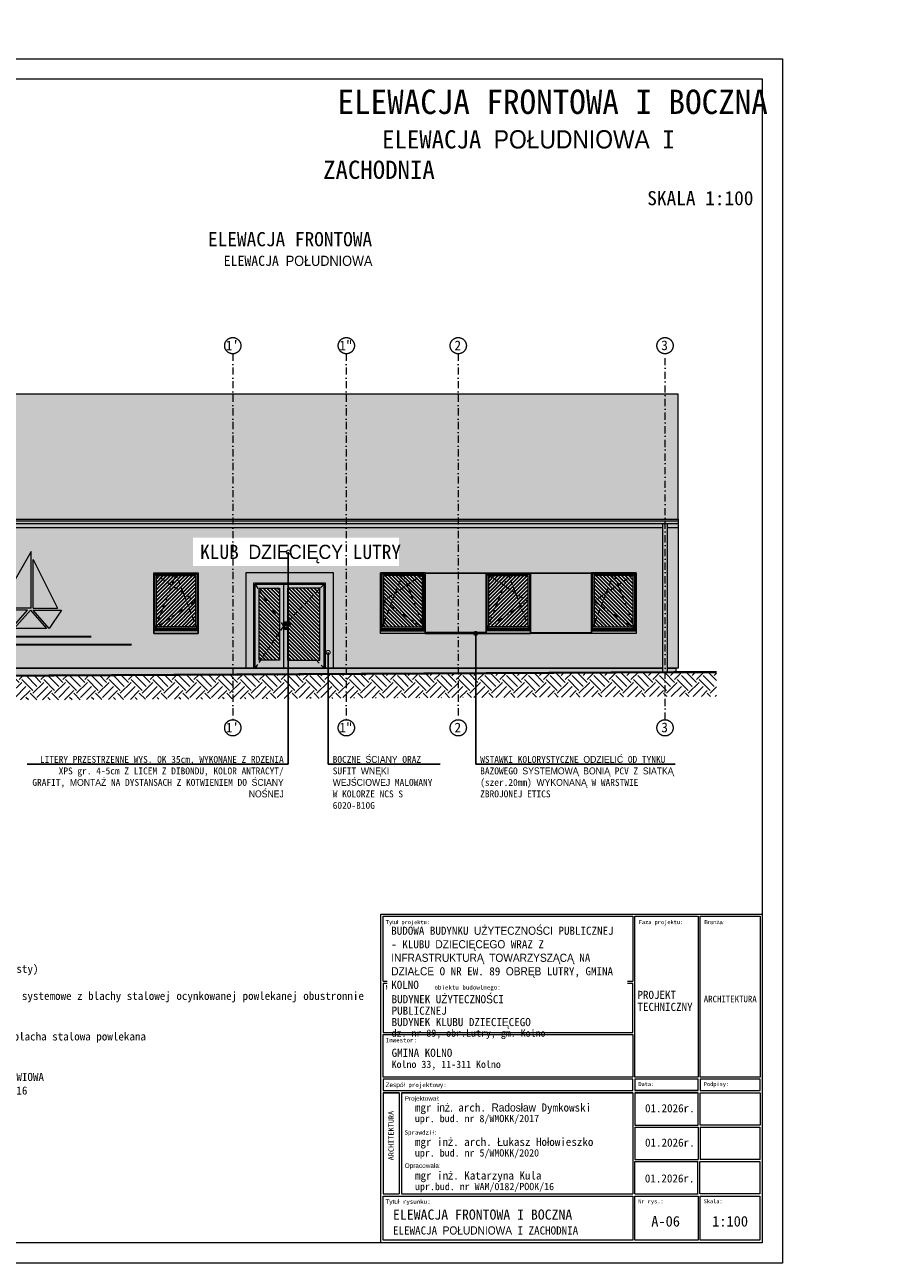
# Model space of a CAD drawing. Header units: millimetres. Extents: x -1373 to 28294, y -9636 to 187.
# Tile 125 of 133: x 10144 to 12268, y -2948 to 106. Entities that reach past the tile are written whole.
import ezdxf
from ezdxf import colors
from ezdxf.entities.mleader import LeaderData, LeaderLine
from ezdxf.math import Vec2, Vec3

# ---------------------------------------------------------------- set-up
doc = ezdxf.new("R2010")
doc.units = ezdxf.units.MM
doc.linetypes.add('HIDDEN2', pattern=[4.7625, 3.175, -1.5875])
doc.linetypes.add('Kreski i kropki', pattern=[335.138881, 176.388884, -88.194442, 0, -70.555556])
for name, color, linetype, lineweight in [('_e_aluminium', 251, 'Continuous', 30), ('_e_elewacja', 253, 'Continuous', 30), ('_e_orynnowanie', 251, 'Continuous', 30), ('_e_szkło', 254, 'Continuous', 30), ('_k_dachówka', 250, 'Continuous', 20), ('_k_kreskowanie', 250, 'Continuous', 9), ('_k_opis', 7, 'Continuous', 13), ('_k_osie', 142, 'Kreski i kropki', 13), ('_k_stolarka', 7, 'Continuous', 13), ('_k_tabela', 7, 'Continuous', 13), ('_k_teren', 7, 'Continuous', 35), ('_k_widok', 7, 'Continuous', 18), ('_k_zarys', 7, 'HIDDEN2', 20), ('mp_cienka', 110, 'Continuous', 9)]:
    doc.layers.add(name, color=color, linetype=linetype, lineweight=lineweight)
doc.layers.add('_e_gzyms', color=7, linetype='Continuous', lineweight=30, true_color=0xf6f7ee)
doc.layers.add('K_szary ciemny', color=7, linetype='Continuous', lineweight=13, true_color=0x51545c)
doc.layers.add('_k_niewidoczna', color=72, linetype='Continuous', lineweight=9, plot=False)
doc.styles.add('GENERATED_STYLE_1', font='MS Gothic.ttf')
doc.styles.add('GENERATED_STYLE_2', font='MS Gothic.ttf')
doc.styles.add('Katarzyna', font='MS Gothic.ttf')
doc.styles.get("Standard").update_dxf_attribs({"font": 'arial.ttf'})

# ---------------------------------------------------------------- blocks, each defined once
blk = doc.blocks.new('KLAMKA_2')
at = {"layer": '_k_stolarka', "color": 7}
for points in [[(-5.7, -7.1), (-5.7, -19), (0, -19), (0, 0), (-5.7, 0), (-5.7, -5.1)], [(-13.9, -5.1), (-2.9, -5.1), (-2.1, -5.4), (-1.9, -6.1), (-2.1, -6.8), (-2.9, -7.1), (-13.9, -7.1), (-14.6, -6.8), (-14.9, -6.1), (-14.6, -5.4), (-13.9, -5.1)], [(-14.4, -5.4), (-14.7, -6.1), (-14.4, -6.8)], [(-13.9, -5.4), (-14.1, -6.1), (-13.9, -6.8)], [(-13.2, -5.4), (-13.3, -6.1), (-13.2, -6.8)], [(-5.3, -5.1), (-5.2, -4.7), (-4.2, -3.8), (-2.9, -3.4), (-1.5, -3.8), (-0.5, -4.7), (-0.1, -6.1), (-0.5, -7.4), (-1.5, -8.4), (-2.9, -8.8), (-4.2, -8.4), (-5.2, -7.4), (-5.3, -7.1)], [(-3.5, -5.4), (-3.4, -6.1), (-3.5, -6.8)], [(-2.8, -5.4), (-2.6, -6.1), (-2.8, -6.8)], [(-2.3, -5.4), (-2, -6.1), (-2.3, -6.8)]]:
    blk.add_lwpolyline(points, dxfattribs=at)
for centre, radius in [((-2.9, -15.4), 2.1), ((-2.9, -15.4), 1.91), ((-2.8, -14.6), 0.752), ((-2.8, -14.6), 0.659)]:
    blk.add_circle(centre, radius, dxfattribs=at)
blk = doc.blocks.new('D_170x210_el')
at = {"layer": '_e_aluminium'}
h = blk.add_hatch(color=256, dxfattribs=at)
h.dxf.hatch_style = 1
h.paths.add_polyline_path([(70, 207), (0, 207), (0, 0), (70, 0)])
h.paths.add_polyline_path([(10, 197), (60, 197), (60, 20), (10, 20)], flags=16)
h.paths.add_polyline_path([(-10, 197), (-10, 108.9), (-8, 108.9), (-8, 114), (-8, 108.9), (-10, 108.9)], flags=16)
h.paths.add_polyline_path([(-8, 114), (-2.3, 114), (-2.3, 95), (-8, 95), (-8, 106.9), (-17.6, 106.9), (-16.7, 108.9), (-16.7, 108.9), (-8, 108.9)], flags=16)
h.paths.add_polyline_path([(-3, 110), (-2.2, 107.1), (-4.4, 105), (-6.5, 105.6), (-7.5, 106.6), (-8.1, 108.7), (-5.9, 110.8)], flags=16)
h.paths.add_polyline_path([(-10, 20), (-90, 20), (-90, 197), (-10, 197)], flags=16)
h.paths.add_polyline_path([(0, 207), (-100, 207), (-100, 0), (0, 0)])
at = {"layer": '_e_szkło'}
h = blk.add_hatch(dxfattribs=at)
h.set_pattern_fill('ANSI31', color=256, scale=2)
h.set_pattern_definition([(45, (-2879.48, 2805.9097), (-4.490128, 4.490128), [])])
h.paths.add_polyline_path([(-90, 197), (-10, 197), (-10, 108.9), (-16.7, 108.9), (-17.4, 107.4), (-16.1, 106.9), (-16.1, 106.9), (-10, 106.9), (-10, 20), (-90, 20)])
h.paths.add_polyline_path([(10, 197), (60, 197), (60, 20), (10, 20)])
at = {"layer": '_k_stolarka', "ltscale": 3}
for points in [[(73, 210), (-103, 210), (-103, 0), (73, 0)], [(70, 207), (-100, 207), (-100, 0), (70, 0)], [(-100, 207), (0, 207), (0, 0), (-100, 0)], [(-90, 197), (-10, 197), (-10, 20), (-90, 20)], [(70, 207), (0, 207), (0, 0), (70, 0)], [(60, 197), (10, 197), (10, 20), (60, 20)]]:
    blk.add_lwpolyline(points, close=True, dxfattribs=at)
at = {"layer": '_k_zarys', "ltscale": 4}
for points in [[(-100, 207), (0, 103.5), (-100, 0)], [(70, 207), (0, 103.5), (70, 0)]]:
    blk.add_lwpolyline(points, dxfattribs=at)
blk.add_blockref('KLAMKA_2', (-2.3, 114))
blk = doc.blocks.new('O_120_e')
at = {"layer": '_e_aluminium'}
h = blk.add_hatch(color=256, dxfattribs=at)
h.dxf.hatch_style = 1
h.paths.add_polyline_path([(0, 0), (-110, 0), (-110, -140), (0, -140)])
h.paths.add_polyline_path([(-7, -7), (-7, -133), (-103, -133), (-103, -7)], flags=16)
h = blk.add_hatch(color=256, dxfattribs=at)
h.dxf.hatch_style = 1
h.paths.add_polyline_path([(0, -149.5), (0, -143), (-110, -143), (-110, -149.5)])
at = {"layer": '_e_szkło'}
h = blk.add_hatch(dxfattribs=at)
h.set_pattern_fill('ANSI31', color=256, scale=2)
h.set_pattern_definition([(45, (-110, -146.246), (-4.49013, 4.49013), [])])
h.paths.add_polyline_path([(-7, -7), (-103, -7), (-103, -133), (-7, -133)])
at = {"layer": '_k_stolarka'}
for points in [[(-110, 0), (0, 0), (0, -140), (-110, -140)], [(-3, -137), (-107, -137), (-107, -3), (-3, -3)], [(-103, -7), (-7, -7), (-7, -133), (-103, -133)], [(-110, -140), (0, -140), (0, -142), (-110, -142)], [(0, -143), (-110, -143), (-110, -142), (0, -142)], [(0, -143), (-110, -143), (-110, -149.5), (0, -149.5)]]:
    blk.add_lwpolyline(points, close=True, dxfattribs=at)
at = {"layer": '_k_zarys', "ltscale": 4}
for points in [[(-3, -137), (-55, -3), (-107, -137)], [(-107, -3), (-7, -70), (-107, -137)]]:
    blk.add_lwpolyline(points, dxfattribs=at)
blk = doc.blocks.new('el_front')
at = {"ltscale": 4}
h = blk.add_hatch(dxfattribs=at)
h.set_pattern_fill('EARTH', color=256, scale=6, angle=45)
h.paths.add_polyline_path([(95, -685.1), (-5, -685.1), (-1880, -695.1), (-1980, -695.1), (-1980, -755.1), (-1879.8, -755.1), (-4.8, -745.1), (95, -745.1)])
at = {"layer": '_e_aluminium'}
h = blk.add_hatch(color=256, dxfattribs=at)
h.dxf.hatch_style = 1
h.paths.add_polyline_path([(-38, -328), (-38, -319.5), (-1847, -319.5), (-1847, -328)])
h.paths.add_polyline_path([(-1859, -328), (-1859, -319.5), (-1885, -319.5), (-1885, -328)])
h.paths.add_polyline_path([(-26, -319.5), (-26, -328), (0, -328), (0, -319.5)])
h.paths.add_polyline_path([(-1885, -308), (-1885, -312), (0, -312), (0, -308)])
h = blk.add_hatch(color=256, dxfattribs=at)
h.dxf.hatch_style = 1
h.paths.add_polyline_path([(-1858.9, -695), (-1858.9, -675.1), (-1880, -675.1), (-1880, -695.1)])
h.paths.add_polyline_path([(-26, -675.1), (-26, -685.2), (-5, -685.1), (-5, -675.1)])
h.paths.add_polyline_path([(-1846.9, -675.1), (-1846.9, -694.9), (-38, -685.3), (-38, -675.1)])
h.paths.add_polyline_path([(-1846.9, -694.9), (-1847, -319.5), (-1859, -319.5), (-1858.9, -695), (-1852.9, -695)])
h.paths.add_polyline_path([(-1189.3, -421.3), (-715.7, -421.3), (-715.7, -358.5), (-1189.3, -358.5)], flags=9)
at = {"layer": '_e_aluminium', "ltscale": 2, "transparency": 33554636}
h = blk.add_hatch(color=256, dxfattribs=at)
h.dxf.hatch_style = 1
h.paths.add_polyline_path([(-1595.5, -389.3), (-1675.5, -529.3), (-1595.5, -529.3)])
h.paths.add_polyline_path([(-1603.9, -534.3), (-1713.9, -534.3), (-1643.9, -579.3)])
h.paths.add_polyline_path([(-1520.5, -534.3), (-1590.5, -534.3), (-1550.5, -579.3)])
h.paths.add_polyline_path([(-473.5, -442.1), (-623.5, -442.1), (-623.5, -587.6), (-473.5, -587.6)])
at = {"layer": '_e_gzyms'}
h = blk.add_hatch(color=256, dxfattribs=at)
h.dxf.hatch_style = 1
h.paths.add_polyline_path([(0, -328), (-26, -328), (-26, -675.1), (-5, -675.1), (0, -675.1)])
h.paths.add_polyline_path([(-1859, -328), (-1885, -328), (-1885, -675.1), (-1858.9, -675.1)])
h.paths.add_polyline_path([(-38, -328), (-1847, -328), (-1846.9, -675.1), (-1066, -675.1), (-1066, -440.1), (-850, -440.1), (-850, -675.1), (-38, -675.1)])
h.paths.add_polyline_path([(-1183, -440.1), (-1183, -580.1), (-1183, -582.2), (-1183, -589.6), (-1293, -589.6), (-1293, -583.2), (-1293, -582.2), (-1293, -580.1), (-1293, -440.1)], flags=16)
h.paths.add_polyline_path([(-1183, -440.1), (-1183, -589.6), (-1293, -589.6), (-1293, -440.1)], flags=0)
h.paths.add_polyline_path([(-1186, -443.1), (-1186, -577.1), (-1290, -577.1), (-1290, -443.1)], flags=0)
h.paths.add_polyline_path([(-1190, -447.1), (-1190, -573.1), (-1284, -573.1), (-1290, -577.1), (-1286, -566.8), (-1286, -445.8), (-1284, -447.1), (-1239.6, -447.1), (-1238, -443.1), (-1236.4, -447.1)], flags=0)
h.paths.add_polyline_path([(-733.5, -440.1), (-623.5, -440.1), (-473.5, -440.1), (-363.5, -440.1), (-218.5, -440.1), (-103.5, -440.1), (-103.5, -589.6), (-218.5, -589.6), (-363.5, -589.6), (-473.5, -589.6), (-623.5, -589.6), (-733.5, -589.6), (-733.5, -583.2), (-733.5, -582.2), (-733.5, -580.1)], flags=16)
h.paths.add_polyline_path([(-733.5, -440.1), (-623.5, -440.1), (-623.5, -589.6), (-733.5, -589.6)], flags=0)
h.paths.add_polyline_path([(-730.5, -443.1), (-626.5, -443.1), (-626.5, -577.1), (-730.5, -577.1)], flags=0)
h.paths.add_polyline_path([(-726.5, -447.1), (-680.1, -447.1), (-678.5, -443.1), (-676.9, -447.1), (-632.5, -447.1), (-630.5, -445.8), (-630.5, -566.8), (-626.5, -577.1), (-632.5, -573.1), (-726.5, -573.1)], flags=0)
h.paths.add_polyline_path([(-473.5, -440.1), (-363.5, -440.1), (-363.5, -589.6), (-473.5, -589.6)], flags=0)
h.paths.add_polyline_path([(-470.5, -443.1), (-366.5, -443.1), (-366.5, -577.1), (-470.5, -577.1)], flags=0)
h.paths.add_polyline_path([(-464.5, -447.1), (-420.1, -447.1), (-418.5, -443.1), (-416.9, -447.1), (-370.5, -447.1), (-370.5, -573.1), (-464.5, -573.1), (-470.5, -577.1), (-466.5, -566.8), (-466.5, -445.8)], flags=0)
h.paths.add_polyline_path([(-473.5, -580.1), (-363.5, -580.1), (-363.5, -582.2), (-363.5, -583.2), (-473.5, -583.2), (-473.5, -582.2)], flags=0)
h.paths.add_polyline_path([(-1520.5, -532.3), (-1550.5, -577.3), (-1590.5, -532.3), (-1590.5, -521.9), (-1590.5, -407.3), (-1530.5, -527.3), (-1590.5, -527.3), (-1590.5, -532.3)], flags=16)
h.paths.add_polyline_path([(-1557.2, -577.3), (-1637.2, -577.3), (-1597.2, -532.3)], flags=16)
h.paths.add_polyline_path([(-1595.5, -527.3), (-1675.5, -527.3), (-1595.5, -387.3)], flags=16)
h.paths.add_polyline_path([(-1603.9, -532.3), (-1643.9, -577.3), (-1713.9, -532.3)], flags=16)
h.paths.add_polyline_path([(-213.5, -440.1), (-103.5, -440.1), (-103.5, -580.1), (-103.5, -582.2), (-103.5, -589.6), (-213.5, -589.6), (-213.5, -583.2), (-213.5, -582.2), (-213.5, -580.1)], flags=0)
h.paths.add_polyline_path([(-213.5, -440.1), (-103.5, -440.1), (-103.5, -589.6), (-213.5, -589.6)], flags=0)
h.paths.add_polyline_path([(-210.5, -443.1), (-106.5, -443.1), (-106.5, -577.1), (-210.5, -577.1)], flags=0)
h.paths.add_polyline_path([(-206.5, -447.1), (-160.1, -447.1), (-158.5, -443.1), (-156.9, -447.1), (-112.5, -447.1), (-110.5, -445.8), (-110.5, -566.8), (-106.5, -577.1), (-112.5, -573.1), (-206.5, -573.1)], flags=0)
at = {"layer": '_e_orynnowanie', "transparency": 33554636}
h = blk.add_hatch(color=256, dxfattribs=at)
h.dxf.hatch_style = 1
h.paths.add_polyline_path([(0, -312), (-1885, -312), (-1885, -319.5), (0, -319.5)])
h.paths.add_polyline_path([(-1847, -319.5), (-1859, -319.5), (-1858.9, -695), (-1846.9, -695)])
h.paths.add_polyline_path([(-26, -319.5), (-38, -319.5), (-38, -685.3), (-26, -685.3)])
at = {"layer": '_k_dachówka', "ltscale": 3, "transparency": 33554610}
h = blk.add_hatch(dxfattribs=at)
h.set_pattern_fill('AR-RSHKE', color=256, scale=0.1)
h.paths.add_polyline_path([(-1885, 0), (-1885, -308), (0, -308), (0, 0)])
at = {"layer": '_k_kreskowanie', "transparency": 33554636}
h = blk.add_hatch(color=142, dxfattribs=at)
h.dxf.hatch_style = 1
h.paths.add_polyline_path([(-213.5, -442.1), (-363.5, -442.1), (-363.5, -587.6), (-213.5, -587.6)])
h.paths.add_polyline_path([(-850, -438.1), (-1066, -438.1), (-1066, -673.1), (-1046, -673.1), (-1046, -463.1), (-870, -463.1), (-870, -673.1), (-850, -673.1)])
h.paths.add_polyline_path([(-1590.5, -405.3), (-1590.5, -525.3), (-1530.5, -525.3)])
h.paths.add_polyline_path([(-1597.2, -530.3), (-1637.2, -575.3), (-1557.2, -575.3)])
for points in [[(-623.5, -440.1), (-473.5, -440.1), (-473.5, -442.1), (-623.5, -442.1)], [(-363.5, -440.1), (-213.5, -440.1), (-213.5, -442.1), (-363.5, -442.1)], [(-363.5, -587.6), (-213.5, -587.6), (-213.5, -589.6), (-363.5, -589.6)]]:
    blk.add_lwpolyline(points, close=True)
at = {"layer": '_k_niewidoczna'}
for points in [[(-473.5, -440.1), (-363.5, -440.1), (-363.5, -589.6), (-473.5, -589.6)], [(-213.5, -440.1), (-103.5, -440.1), (-103.5, -589.6), (-213.5, -589.6)]]:
    blk.add_lwpolyline(points, close=True, dxfattribs=at)
at = {"layer": '_k_osie', "ltscale": 0.1}
for points in [[(-1853, -802.3), (-1853, 100)], [(-542, 100), (-542, -802.3)], [(-32, -802.3), (-32, 100)]]:
    blk.add_lwpolyline(points, dxfattribs=at)
at = {"layer": '_k_osie'}
for centre in [(-1853, 119.9), (-1098, 119.9), (-818, 119.9), (-542, 119.9), (-32, 119.9), (-1853, -822.3), (-1098, -822.3), (-818, -822.3), (-542, -822.3), (-32, -822.3)]:
    blk.add_circle(centre, 20, dxfattribs=at)
at = {"layer": '_k_teren', "const_width": 5}
blk.add_lwpolyline([(-1980, -695.1), (-1880, -695.1), (-5, -685.1), (95, -685.1)], dxfattribs=at)
at = {"layer": '_k_widok'}
for points in [[(-1885, -308), (0, -308), (0, 0), (-1885, 0)], [(-1885, -312), (0, -312), (0, -319.5), (-1885, -319.5)], [(-1859, -319.5), (-1847, -319.5), (-1846.9, -695), (-1858.9, -695)], [(-26, -319.5), (-38, -319.5), (-38, -685.3), (-26, -685.3)], [(-1066, -675.1), (-850, -675.1), (-850, -440.1), (-1066, -440.1)], [(-623.5, -440.1), (-473.5, -440.1), (-473.5, -589.6), (-623.5, -589.6)], [(-363.5, -440.1), (-213.5, -440.1), (-213.5, -589.6), (-363.5, -589.6)]]:
    blk.add_lwpolyline(points, close=True, dxfattribs=at)
for points in [[(-1858.9, -675.1), (-1885, -675.1), (-1885, -308), (0, -308), (0, -675.1), (-26, -675.1)], [(-1885, -308), (-1885, -328), (-1859, -328)], [(-1847, -328), (-38, -328)], [(-26, -328), (0, -328)], [(-1595.5, -527.3), (-1595.5, -387.3), (-1675.5, -527.3)], [(-1590.5, -527.3), (-1590.5, -407.3), (-1530.5, -527.3)], [(-1603.9, -532.3), (-1713.9, -532.3), (-1643.9, -577.3), (-1603.9, -532.3)], [(-1595.5, -527.3), (-1675.5, -527.3)], [(-1637.2, -577.3), (-1597.2, -532.3), (-1557.2, -577.3), (-1637.2, -577.3)], [(-1590.5, -527.3), (-1530.5, -527.3)], [(-1590.5, -532.3), (-1520.5, -532.3), (-1550.5, -577.3), (-1590.5, -532.3)], [(-623.5, -589.6), (-473.5, -589.6), (-473.5, -587.6), (-623.5, -587.6), (-623.5, -589.6)], [(-26, -675.1), (-5, -675.1), (-5, -685.1), (-1880, -695.1), (-1880, -675.1), (-1858.9, -675.1)], [(-38, -675.1), (-1846.9, -675.1)], [(-1846.9, -675.1), (-38, -675.1)]]:
    blk.add_lwpolyline(points, dxfattribs=at)
at = {"layer": '_k_widok', "color": 142, "const_width": 5}
for points in [[(-1747.2, -597.3), (-1447.2, -597.3)], [(-1647.2, -617.3), (-1347.2, -617.3)]]:
    blk.add_lwpolyline(points, dxfattribs=at)
at = {"layer": '_k_stolarka', "color": 6}
for p in [(-1183, -440.1), (-363.5, -440.1)]:
    blk.add_blockref('O_120_e', p, dxfattribs=at)
at = {"layer": '_k_stolarka', "color": 6, "xscale": -1}
for p in [(-733.5, -440.1), (-213.5, -440.1)]:
    blk.add_blockref('O_120_e', p, dxfattribs=at)
at = {"layer": '_k_widok', "xscale": -1}
blk.add_blockref('D_170x210_el', (-973, -675.1), dxfattribs=at)
at = {"layer": '_k_osie', "char_height": 24, "attachment_point": 8, "style": 'GENERATED_STYLE_2'}
for s, insert in [('1', (-1854.1, 108.5)), ("{\\fMS Gothic|b0|i0|c128|p49;1}'", (-1099.1, 108.5)), ('1"', (-819.1, 108.5)), ('2', (-543.1, 108.5)), ('3', (-33.1, 108.5)), ('1', (-1854.1, -833.7)), ("{\\fMS Gothic|b0|i0|c128|p49;1}'", (-1099.1, -833.7)), ('1"', (-819.1, -833.7)), ('2', (-543.1, -833.7)), ('3', (-33.1, -833.7))]:
    blk.add_mtext(s, dxfattribs=dict(at, insert=insert))
at = {"layer": '_k_widok', "color": 250, "insert": (-1178.6, -371), "char_height": 35, "attachment_point": 1, "bg_fill": 2}
blk.add_mtext_dynamic_manual_height_columns('\\pt525;{\\f@MS Gothic|b1|i0|c238|p49;KLUB DZIECIĘCY LUTRY}', width=472.693, gutter_width=12.5, heights=[0], dxfattribs=at)
at = {"layer": '_k_niewidoczna'}
for points in [[(-1293, -440.1), (-1183, -440.1), (-1183, -589.6), (-1293, -589.6)], [(-733.5, -440.1), (-623.5, -440.1), (-623.5, -589.6), (-733.5, -589.6)]]:
    blk.add_lwpolyline(points, close=True, dxfattribs=at)
at = {"layer": '_k_osie', "ltscale": 0.1}
for points in [[(-1098, 99.9), (-1098, -802.3)], [(-818, 99.9), (-818, -802.3)]]:
    blk.add_lwpolyline(points, dxfattribs=at)
blk = doc.blocks.new('legenda_elewacja')
at = {"ltscale": 3, "transparency": 33554610}
h = blk.add_hatch(dxfattribs=at)
h.set_pattern_fill('AR-RSHKE', color=256, scale=0.1)
h.paths.add_polyline_path([(1571.9, -208.8), (1571.9, -150.9), (1411.9, -150.9), (1411.9, -208.8)])
at = {"layer": '_e_elewacja', "ltscale": 2, "transparency": 33554585}
h = blk.add_hatch(color=256, dxfattribs=at)
h.dxf.hatch_style = 1
h.paths.add_polyline_path([(105.9, -250.9), (-54.1, -250.9), (-54.1, -308.8), (105.9, -308.8)])
at = {"layer": '_e_gzyms', "ltscale": 2}
h = blk.add_hatch(color=256, dxfattribs=at)
h.dxf.hatch_style = 1
h.paths.add_polyline_path([(105.9, -150.9), (-54.1, -150.9), (-54.1, -208.8), (105.9, -208.8)])
at = {"layer": '_e_orynnowanie', "transparency": 33554636}
h = blk.add_hatch(color=256, dxfattribs=at)
h.dxf.hatch_style = 1
h.paths.add_polyline_path([(1571.9, -250.9), (1411.9, -250.9), (1411.9, -308.8), (1571.9, -308.8)])
h = blk.add_hatch(color=256, dxfattribs=at)
h.dxf.hatch_style = 1
h.paths.add_polyline_path([(105.9, -350.9), (-54.1, -350.9), (-54.1, -408.8), (105.9, -408.8)])
h = blk.add_hatch(color=256, dxfattribs=at)
h.dxf.hatch_style = 1
h.paths.add_polyline_path([(1571.9, -450.9), (1411.9, -450.9), (1411.9, -508.8), (1571.9, -508.8)])
h = blk.add_hatch(color=256, dxfattribs=at)
h.dxf.hatch_style = 1
h.paths.add_polyline_path([(105.9, -555.8), (-54.1, -555.8), (-54.1, -613.6), (105.9, -613.6)])
at = {"layer": '_k_kreskowanie', "transparency": 33554636}
h = blk.add_hatch(color=142, dxfattribs=at)
h.dxf.hatch_style = 1
h.paths.add_polyline_path([(105.9, -455.9), (-54.1, -455.9), (-54.1, -513.8), (105.9, -513.8)])
at = {"layer": 'K_szary ciemny', "ltscale": 2, "transparency": 33554610}
h = blk.add_hatch(color=256, dxfattribs=at)
h.dxf.hatch_style = 1
h.paths.add_polyline_path([(1571.9, -350.9), (1411.9, -350.9), (1411.9, -408.8), (1571.9, -408.8)])
at = {"layer": 'mp_cienka', "color": 7}
for points in [[(-54.1, -150.9), (105.9, -150.9), (105.9, -208.8), (-54.1, -208.8)], [(1411.9, -150.9), (1571.9, -150.9), (1571.9, -208.8), (1411.9, -208.8)], [(-54.1, -250.9), (105.9, -250.9), (105.9, -308.8), (-54.1, -308.8)], [(1411.9, -250.9), (1571.9, -250.9), (1571.9, -308.8), (1411.9, -308.8)], [(-54.1, -350.9), (105.9, -350.9), (105.9, -408.8), (-54.1, -408.8)], [(1411.9, -350.9), (1571.9, -350.9), (1571.9, -408.8), (1411.9, -408.8)], [(-54.1, -455.9), (105.9, -455.9), (105.9, -513.8), (-54.1, -513.8)], [(1411.9, -450.9), (1571.9, -450.9), (1571.9, -508.8), (1411.9, -508.8)], [(-54.1, -555.8), (105.9, -555.8), (105.9, -613.6), (-54.1, -613.6)]]:
    blk.add_lwpolyline(points, close=True, dxfattribs=at)
at = {"layer": '_k_opis', "insert": (59.1, -72.9), "char_height": 20, "attachment_point": 1, "style": 'GENERATED_STYLE_1'}
blk.add_mtext_dynamic_manual_height_columns('{\\fMS Gothic|b1|i0|c238|p49;\\H1.5x;\\LKOLORYSTYKA:\\fMS Gothic|b0|i0|c238|p49;\\l\\P\\fMS Gothic|b0|i0|c128|p49;\\H0.66667x;\\P}^IŚ{\\fMS Gothic|b0|i0|c128|p49;CIANY: tynk cienkowarstwowy silikonowy o uziarnieniu do 1,5mm, barwiony w masie\\P^Ikolor: zbli}ż{\\fMS Gothic|b0|i0|c128|p49;ony do NCS S 0502-G (nale}ż{\\fMS Gothic|b0|i0|c128|p49;y wykona}ć {\\fMS Gothic|b0|i0|c128|p49;próbki na eleawacji do akceptacji Inwestora)\\P\\P}^IŚ{\\fMS Gothic|b0|i0|c128|p49;CIANY: tynk} {\\fMS Gothic|b0|i0|c128|p49;cienkowarstwowy }silikonowy {\\fMS Gothic|b0|i0|c128|p49;o uziarnieniu do 1,5mm, barwiony w masie\\P^Ikolor: zbli}ż{\\fMS Gothic|b0|i0|c128|p49;ony do NCS S }3000{\\fMS Gothic|b0|i0|c128|p49;-N (nale}ż{\\fMS Gothic|b0|i0|c128|p49;y wykona}ć {\\fMS Gothic|b0|i0|c128|p49;próbki na eleawacji do akceptacji Inwestora)\\P\\P^I}Ś{\\fMS Gothic|b0|i0|c128|p49;CIANY: }WSTAWKI - {\\fMS Gothic|b0|i0|c128|p49;tynk} {\\fMS Gothic|b0|i0|c128|p49;cienkowarstwowy }silikonowy {\\fMS Gothic|b0|i0|c128|p49;o uziarnieniu do 1,5mm, barwiony w masie\\P^Ikolor: zbli}ż{\\fMS Gothic|b0|i0|c128|p49;ony do NCS S }7500{\\fMS Gothic|b0|i0|c128|p49;-N (nale}ż{\\fMS Gothic|b0|i0|c128|p49;y wykona}ć {\\fMS Gothic|b0|i0|c128|p49;próbki na eleawacji do akceptacji Inwestora)}\\P\\P^IŚ{\\fMS Gothic|b0|i0|c128|p49;CIANY: }WSTAWKI - {\\fMS Gothic|b0|i0|c128|p49;tynk} {\\fMS Gothic|b0|i0|c128|p49;cienkowarstwowy }silikonowy {\\fMS Gothic|b0|i0|c128|p49;o uziarnieniu do 1,5mm, barwiony w masie\\P^Ikolor: zbli}ż{\\fMS Gothic|b0|i0|c128|p49;ony do NCS S }6020-B10G{\\fMS Gothic|b0|i0|c128|p49; (nale}ż{\\fMS Gothic|b0|i0|c128|p49;y wykona}ć {\\fMS Gothic|b0|i0|c128|p49;próbki na eleawacji do akceptacji Inwestora)\\P\\P^ICOKÓ}Ł{\\fMS Gothic|b0|i0|c128|p49;:  tynk }żywiczny {\\fMS Gothic|b0|i0|c128|p49;dekoracyjny ciemnoszary\\P\\C7;^I}', width=1632.711, gutter_width=12.5, heights=[1148.8], dxfattribs=at)
at = {"layer": '_k_opis', "insert": (1614, -122.1), "char_height": 20, "width": 1284.411, "attachment_point": 1, "style": 'GENERATED_STYLE_2'}
blk.add_mtext('{\\fMS Gothic|b0|i0|c128|p49;\\P\\pi-80,l80;DACH: blachodachówka\\Pkolor: czerwony (ceglasty)\\P^I\\PRYNNY I RURY SPUSTOWE: systemowe z blachy stalowej ocynkowanej powlekanej obustronnie\\Pkolor: ciemnoszary\\P\\POBRÓBKI BLACHARSKIE: blacha stalowa powlekana\\Pkolor: ciemnoszary \\P\\PSTOLARKA OKIENNA I DRZWIOWA\\Pkolor: antracyt RAL 7016}', dxfattribs=at)
blk = doc.blocks.new('tabela_arch')
at = {"layer": '_k_tabela', "ltscale": 1000}
for p, q in [((-940, 810.8), (0, 810.8)), ((-940, 0), (-940, 810.8)), ((-934.6, 805.5), (-319.3, 805.5)), ((-934.6, 645.9), (-934.6, 805.5)), ((-319.3, 805.5), (-319.3, 645.9)), ((-314.3, 805.5), (-158, 805.5)), ((-314.3, 408.5), (-314.3, 805.5)), ((-158, 805.5), (-158, 408.5)), ((-153, 805.5), (-5, 805.5)), ((-153, 408.5), (-153, 805.5)), ((-5, 805.5), (-5, 408.5)), ((0, 810.8), (0, 0)), ((-934.6, 645.9), (-319.3, 645.9)), ((-934.6, 640.5), (-934.6, 519.2)), ((-934.6, 640.5), (-319.3, 640.5)), ((-319.3, 519.2), (-319.3, 640.5)), ((-934.6, 519.2), (-319.3, 519.2)), ((-934.6, 513.8), (-319.3, 513.8)), ((-934.6, 408.5), (-934.6, 513.8)), ((-319.3, 513.8), (-319.3, 408.5)), ((-319.3, 408.5), (-934.6, 408.5)), ((-319.3, 403.6), (-934.6, 403.6)), ((-934.6, 403.6), (-934.6, 375.6)), ((-319.3, 375.6), (-319.3, 403.6)), ((-158, 408.5), (-314.3, 408.5)), ((-158, 403.6), (-314.3, 403.6)), ((-314.3, 403.6), (-314.3, 375.6)), ((-158, 375.6), (-158, 403.6)), ((-5, 408.5), (-153, 408.5)), ((-5, 403.6), (-153, 403.6)), ((-153, 403.6), (-153, 375.6)), ((-5, 375.6), (-5, 403.6)), ((-934.6, 375.6), (-319.3, 375.6)), ((-934.6, 370.1), (-895, 370.1)), ((-895, 370.1), (-934.6, 370.1)), ((-934.6, 370.1), (-934.6, 121.3)), ((-889.5, 370.1), (-319.3, 370.1)), ((-319.3, 370.1), (-889.5, 370.1)), ((-319.3, 370.1), (-319.3, 121.3)), ((-314.3, 375.6), (-158, 375.6)), ((-158, 375.6), (-314.3, 375.6)), ((-314.3, 370.1), (-158, 370.1)), ((-158, 370.1), (-314.3, 370.1)), ((-314.3, 370.1), (-314.3, 290.8)), ((-158, 290.8), (-158, 370.1)), ((-153, 375.6), (-5, 375.6)), ((-153, 290.8), (-153, 370.1)), ((-153, 370.1), (-5, 370.1)), ((-5, 370.1), (-5, 290.8)), ((-319.3, 285.3), (-319.3, 121.3)), ((-314.3, 290.8), (-158, 290.8)), ((-314.3, 285.3), (-158, 285.3)), ((-314.3, 285.3), (-314.3, 206)), ((-314.3, 285.3), (-314.3, 206)), ((-158, 285.3), (-158, 206)), ((-158, 285.3), (-158, 206)), ((-5, 290.8), (-153, 290.8)), ((-153, 285.3), (-5.4, 285.3)), ((-153, 285.3), (-153, 206)), ((-153, 285.3), (-153, 206)), ((-5.4, 285.3), (-5.4, 206)), ((-5.4, 285.3), (-5.4, 206)), ((-934.6, 200.5), (-934.6, 121.3)), ((-314.6, 200.5), (-314.6, 121.3)), ((-314.3, 206), (-158, 206)), ((-314.3, 200.5), (-158, 200.5)), ((-158.4, 121.3), (-158.4, 200.5)), ((-153.4, 121.3), (-153.4, 200.5)), ((-153.4, 121.3), (-153.4, 200.5)), ((-5, 206), (-153, 206)), ((-153, 200.5), (-5.4, 200.5)), ((-5.4, 200.5), (-5.4, 121.3)), ((-5.4, 200.5), (-5.4, 121.3)), ((-934.6, 121.3), (-895, 121.3)), ((-934.6, 7), (-934.6, 115.8)), ((-934.6, 115.8), (-319.3, 115.8)), ((-889.5, 121.3), (-319.3, 121.3)), ((-319.3, 115.8), (-319.3, 7)), ((-314.3, 121.3), (-158, 121.3)), ((-314.3, 7), (-314.3, 115.8)), ((-314.3, 115.8), (-158, 115.8)), ((-158, 115.8), (-158, 7)), ((-5, 121.3), (-153, 121.3)), ((-153, 7), (-153, 115.8)), ((-153, 115.8), (-5.4, 115.8)), ((-5.4, 115.8), (-5.4, 7)), ((0, 0), (-940, 0)), ((-319.3, 7), (-934.6, 7)), ((-158, 7), (-314.3, 7)), ((-5.4, 7), (-153, 7))]:
    blk.add_line(p, q, dxfattribs=at)
for points in [[(-895, 370.1), (-895, 370.1), (-895, 121.3)], [(-889.5, 370.1), (-889.5, 121.3)]]:
    blk.add_lwpolyline(points, dxfattribs=at)
at = {"layer": '_k_tabela', "attachment_point": 1}
for s, insert, char_height, style in [('\\A1;Tytuł projektu:', (-928.6, 796.1), 10, 'GENERATED_STYLE_2'), ('\\A1;Faza projektu:', (-304.3, 796.1), 10, 'GENERATED_STYLE_2'), ('\\A1;Branża:', (-143, 796.1), 10, 'GENERATED_STYLE_2'), ('\\A1;Nazwa i adres obiektu budowlnego:', (-928.6, 635.8), 11, 'GENERATED_STYLE_2'), ('\\A1;ARCHITEKTURA', (-144, 609.5), 16, 'GENERATED_STYLE_2'), ('\\A1;Inwestor:', (-928.6, 505.6), 11, 'GENERATED_STYLE_1'), ('\\A1;Zespół projektowy:', (-928.6, 395.3), 11, 'GENERATED_STYLE_2'), ('\\A1;Podpisy:', (-143.9, 396.9), 10, 'GENERATED_STYLE_2'), ('\\A1;Data:', (-305.2, 396.9), 10, 'GENERATED_STYLE_2'), ('\\A1;Projektował:', (-881.5, 361.8), 11, 'GENERATED_STYLE_1'), ('\\A1;01{\\fMS Gothic|b0|i0|c128|p49;.202}6{\\fMS Gothic|b0|i0|c128|p49;r.}', (-288.9, 342.2), 20, 'GENERATED_STYLE_2'), ('\\A1;{\\fMS Gothic|b0|i0|c128|p49;Sprawdzi}ł{\\fMS Gothic|b0|i0|c128|p49;:}', (-881.9, 278.2), 11, 'GENERATED_STYLE_2'), ('\\A1;01{\\fMS Gothic|b0|i0|c128|p49;.202}6{\\fMS Gothic|b0|i0|c128|p49;r.}', (-288.9, 257.5), 20, 'GENERATED_STYLE_2'), ('\\A1;Opracowała:', (-881.5, 196.2), 11, 'GENERATED_STYLE_2'), ('\\A1;01{\\fMS Gothic|b0|i0|c128|p49;.202}6{\\fMS Gothic|b0|i0|c128|p49;r.}', (-289.3, 169.2), 20, 'GENERATED_STYLE_2'), ('\\A1;Tytuł rysunku:', (-929, 107.5), 11, 'GENERATED_STYLE_2'), ('\\A1;Nr rys.:', (-305.6, 107.9), 10, 'GENERATED_STYLE_2'), ('\\A1;Skala:', (-144.3, 107.9), 10, 'GENERATED_STYLE_2')]:
    blk.add_mtext(s, dxfattribs=dict(at, insert=insert, char_height=char_height, style=style))
at = {"layer": '_k_tabela', "insert": (-307.5, 621.7), "char_height": 20, "width": 151.282, "attachment_point": 1, "line_spacing_factor": 0.886929, "style": 'GENERATED_STYLE_2'}
blk.add_mtext('\\A1;{\\fMS Gothic|b0|i0|c128|p49;PROJEKT }TECHNICZNY', dxfattribs=at)
at = {"layer": '_k_tabela', "char_height": 20, "attachment_point": 1, "style": 'GENERATED_STYLE_2'}
for s, insert, line_spacing_factor in [('\\A1;{\\fMS Gothic|b0|i0|c128|p49;GMINA }KOLNO\\P{\\H0.9x;Kolno 33, 11-311 Kolno}', (-913.8, 478.9), 0.880579), ('\\A1;mgr inż. arch. Radosław Dymkowski\\P{\\H0.9x;upr. bud. nr 8/WMOKK/2017}', (-856.3, 344.1), 0.845413), ('\\A1;{\\fMS Gothic|b0|i0|c128|p49;mgr in}ż{\\fMS Gothic|b0|i0|c128|p49;. arch. }Ł{\\fMS Gothic|b0|i0|c128|p49;ukasz Ho}ł{\\fMS Gothic|b0|i0|c128|p49;owieszko\\P\\H0.9x;upr. bud. nr 5/WMOKK/20\\fMS Gothic|b0|i0|c238|p49;20}', (-856.3, 259.3), 0.845413), ('\\A1;{\\fMS Gothic|b0|i0|c128|p49;mgr in}ż{\\fMS Gothic|b0|i0|c128|p49;. Katarzyna Kula\\H0.9x;\\Pupr.bud. nr WAM/0182/POOK/16\\H1.1111x; }', (-856, 176.4), 0.845413)]:
    blk.add_mtext(s, dxfattribs=dict(at, insert=insert, line_spacing_factor=line_spacing_factor))
at = {"layer": '_k_tabela', "insert": (-921.6, 203.7), "char_height": 13, "attachment_point": 1, "rotation": 90, "line_spacing_factor": 0.845413, "style": 'GENERATED_STYLE_2'}
blk.add_mtext('\\A1;{\\fMS Gothic|b0|i0|c128|p49;ARCHITEKTURA}', dxfattribs=at)
at = {"layer": '_k_tabela', "insert": (-914.7, 779.9), "char_height": 20, "width": 572.544, "attachment_point": 1, "style": 'GENERATED_STYLE_2', "bg_fill": 2}
blk.add_mtext('\\A1;{\\fMS Gothic|b1|i0|c238|p49;BUDOWA BUDYNKU UŻYTECZNOŚCI PUBLICZNEJ - KLUBU DZIECIĘCEGO WRAZ Z INFRASTRUKTURĄ TOWARZYSZĄCĄ NA DZIAŁCE O NR EW. 89 OBRĘB LUTRY, GMINA KOLNO }', dxfattribs=at)
at = {"layer": '_k_tabela', "insert": (-913.8, 611), "char_height": 20, "width": 400.102, "attachment_point": 1, "line_spacing_factor": 0.845413, "style": 'GENERATED_STYLE_2'}
blk.add_mtext('\\A1;{\\fMS Gothic|b0|i0|c128|p49;BUDYNEK U}Ż{\\fMS Gothic|b0|i0|c128|p49;YTECZNO}Ś{\\fMS Gothic|b0|i0|c128|p49;CI PUBLICZNEJ \\P}BUDYNEK {\\fMS Gothic|b0|i0|c128|p49;KLUBU DZIECI}Ę{\\fMS Gothic|b0|i0|c128|p49;CEGO\\P\\H0.9x;dz. nr \\fMS Gothic|b0|i0|c238|p49;89,\\fMS Gothic|b0|i0|c128|p49; obr.\\fMS Gothic|b0|i0|c238|p49;Lutry, gm. Kolno}', dxfattribs=at)
blk = doc.blocks.new('_DotSmall')
at = {"color": 0, "linetype": 'ByBlock', "const_width": 0.5}
blk.add_lwpolyline([(-0.0625, 0, 1), (0.0625, 0, 1)], format="xyb", close=True, dxfattribs=at)

msp = doc.modelspace()

# ---------------------------------------------------------------- block references
at = {"layer": '_k_widok'}
for name, p in [('el_front', (11754.7, -805.2)), ('legenda_elewacja', (8209.7, -2022.9))]:
    msp.add_blockref(name, p, dxfattribs=at)

# ---------------------------------------------------------------- texts
at = {"layer": '_k_opis', "ltscale": 5, "attachment_point": 1, "style": 'Katarzyna'}
for s, width, heights, insert, char_height in [('\\pi553.86;{\\fMS Gothic|b1|i0|c238|p49;\\H4x;RZUT PARTERU\\P\\pi799.44;\\H0.54687x;SKALA 1:100}', 1047.438, [0], (6381.4, 106), 16), ('\\pi35.62;{\\fMS Gothic|b1|i0|c238|p49;\\H3.75x;ELEWACJA FRONTOWA I BOCZNA\\P\\pi145.38;\\fMS Gothic|b0|i0|c238|p49;\\H0.75x;ELEWACJA POŁUDNIOWA I ZACHODNIA \\P\\pi799.43;\\fMS Gothic|b1|i0|c238|p49;\\H0.77778x;SKALA 1:100}', 1047.438, [196.8], (10879.4, -54), 16), ('\\pi34.539;{\\fMS Gothic|b1|i0|c238|p49;\\H4.375x;ELEWACJA FRONTOWA\\P\\pi73.251;\\H0.71429x;ELEWACJA POŁUDNIOWA}', 454.079, [0], (10561, -405.2), 8)]:
    msp.add_mtext_dynamic_manual_height_columns(s, width=width, gutter_width=25, heights=heights, dxfattribs=dict(at, insert=insert, char_height=char_height))

# ---------------------------------------------------------------- next in the draw order: linework, layer by layer
at = {"layer": '_k_tabela', "ltscale": 4}
for points in [[(7812.2, 22.3), (12012.2, 22.3), (12012.2, -2947.7), (7812.2, -2947.7)], [(8012.2, -27.7), (11962.2, -27.7), (11962.2, -2897.7), (8012.2, -2897.7)]]:
    msp.add_lwpolyline(points, close=True, dxfattribs=at)

# ---------------------------------------------------------------- next in the draw order: leaders
at = {"layer": '_k_opis', "ltscale": 0.1}
ml = msp.add_multileader_mtext('Standard', dxfattribs=at)
ml.set_content('LITERY PRZESTRZENNE WYS. OK 35cm, WYKONANE Z RDZENIA XPS gr. 4-5cm Z LICEM Z DIBONDU, KOLOR ANTRACYT/ GRAFIT, MONTAŻ NA DYSTANSACH Z KOTWIENIEM DO ŚCIANY NOŚNEJ  ', color=256, style='GENERATED_STYLE_1')
ml.set_leader_properties()
ml.set_arrow_properties(name='DOTSMALL')
ml.build(insert=Vec2(0, 0))
ml.multileader.update_dxf_attribs({"text_left_attachment_type": 6, "text_right_attachment_type": 6, "arrow_head_size": 20})
ctx = ml.context
ctx.base_point, ctx.char_height, ctx.arrow_head_size, ctx.landing_gap_size, ctx.plane_origin = Vec3(10164.2, -1717.3), 17, 20, 1.67, Vec3(10569.5, -1314.3)
ctx.left_attachment, ctx.right_attachment, ctx.text_align_type = 6, 6, 2
notes = []
notes.append((ctx, [(0, (1, 1, 0), (10793.6, -1717.3), (-1, 0), 9.53, [(0, [(10793.6, -1194.5)], 0, [])])]))
ctx.mtext.insert, ctx.mtext.width, ctx.mtext.alignment, ctx.mtext.flow_direction = Vec3(10782.4, -1696.9), 626.244, 3, 5
ml = msp.add_multileader_mtext('Standard', dxfattribs=at)
ml.set_content('WSTAWKI KOLORYSTYCZNE ODZIELIĆ OD TYNKU BAZOWEGO SYSTEMOWĄ BONIĄ PCV Z SIATKĄ (szer.20mm) WYKONANĄ W WARSTWIE ZBROJONEJ ETICS', color=256, style='GENERATED_STYLE_1')
ml.set_leader_properties()
ml.set_arrow_properties(name='DOTSMALL')
ml.build(insert=Vec2(0, 0))
ml.multileader.update_dxf_attribs({"text_left_attachment_type": 6, "text_right_attachment_type": 6, "arrow_head_size": 20})
ctx = ml.context
ctx.base_point, ctx.char_height, ctx.arrow_head_size, ctx.landing_gap_size, ctx.plane_origin = Vec3(11265.3, -1717.3), 17, 20, 1.67, Vec3(11479.8, -1074.7)
ctx.left_attachment, ctx.right_attachment = 6, 6
notes.append((ctx, [(0, (1, 1, 0), (11255.7, -1717.3), (1, 0), 9.53, [(0, [(11255.7, -1394.8)], 0, [])])]))
ctx.mtext.insert, ctx.mtext.width, ctx.mtext.flow_direction = Vec3(11266.9, -1696.9), 476.11, 5
ml = msp.add_multileader_mtext('Standard', dxfattribs=at)
ml.set_content('BOCZNE ŚCIANY ORAZ SUFIT WNĘKI WEJŚCIOWEJ MALOWANY W KOLORZE {\\fMS Gothic|b0|i0|c128|p49;NCS S }6020-B10G{\\fMS Gothic|b0|i0|c128|p49; }', color=256, style='GENERATED_STYLE_1')
ml.set_leader_properties()
ml.set_arrow_properties(name='DOTSMALL')
ml.build(insert=Vec2(0, 0))
ml.multileader.update_dxf_attribs({"text_left_attachment_type": 6, "text_right_attachment_type": 6, "arrow_head_size": 20})
ctx = ml.context
ctx.base_point, ctx.char_height, ctx.arrow_head_size, ctx.landing_gap_size, ctx.plane_origin = Vec3(10901.5, -1717.3), 17, 20, 1.67, Vec3(11116, -1074.7)
ctx.left_attachment, ctx.right_attachment = 6, 6
notes.append((ctx, [(0, (1, 1, 0), (10891.9, -1717.3), (1, 0), 9.53, [(0, [(10891.9, -1441.5)], 0, [])])]))
ctx.mtext.insert, ctx.mtext.width, ctx.mtext.flow_direction = Vec3(10903.1, -1696.9), 262.216, 5
for ctx, leaders in notes:
    for number, flags, end, landing, length, lines in leaders:
        leader = LeaderData()
        leader.index, (leader.has_last_leader_line, leader.has_dogleg_vector, leader.attachment_direction) = number, flags
        leader.last_leader_point, leader.dogleg_vector, leader.dogleg_length = Vec3(end), Vec3(landing), length
        for number, points, colour, breaks in lines:
            line = LeaderLine()
            line.index, line.vertices, line.color, line.breaks = number, Vec3.list(points), colors.encode_raw_color(colour), breaks
            leader.lines.append(line)
        ctx.leaders.append(leader)

# ---------------------------------------------------------------- next in the draw order: block references
at = {"layer": '_k_osie'}
msp.add_blockref('tabela_arch', (11962.2, -2897.7), dxfattribs=at)

# ---------------------------------------------------------------- next in the draw order: texts
at = {"layer": '_k_opis', "ltscale": 5, "char_height": 26, "attachment_point": 1, "style": 'GENERATED_STYLE_2'}
for s, insert in [('{\\fMS Gothic|b1|i0|c238|p49;A-06}', (11688.8, -2831.2)), ('{\\fMS Gothic|b1|i0|c238|p49;1:100}', (11839, -2831.2))]:
    msp.add_mtext_dynamic_manual_height_columns(s, width=3.628, gutter_width=548.7, heights=[211.8], dxfattribs=dict(at, insert=insert))
at = {"layer": '_k_tabela', "ltscale": 5, "insert": (11051.8, -2815.2), "char_height": 24, "attachment_point": 1, "style": 'GENERATED_STYLE_2'}
msp.add_mtext_dynamic_manual_height_columns('{\\fMS Gothic|b1|i0|c238|p49;\\H1.0417x;ELEWACJA FRONTOWA I BOCZNA\\P\\H0.8x;ELEWACJA POŁUDNIOWA I ZACHODNIA}', width=570.414, gutter_width=548.7, heights=[211.8], dxfattribs=at)

doc.saveas('drawing.dxf')
